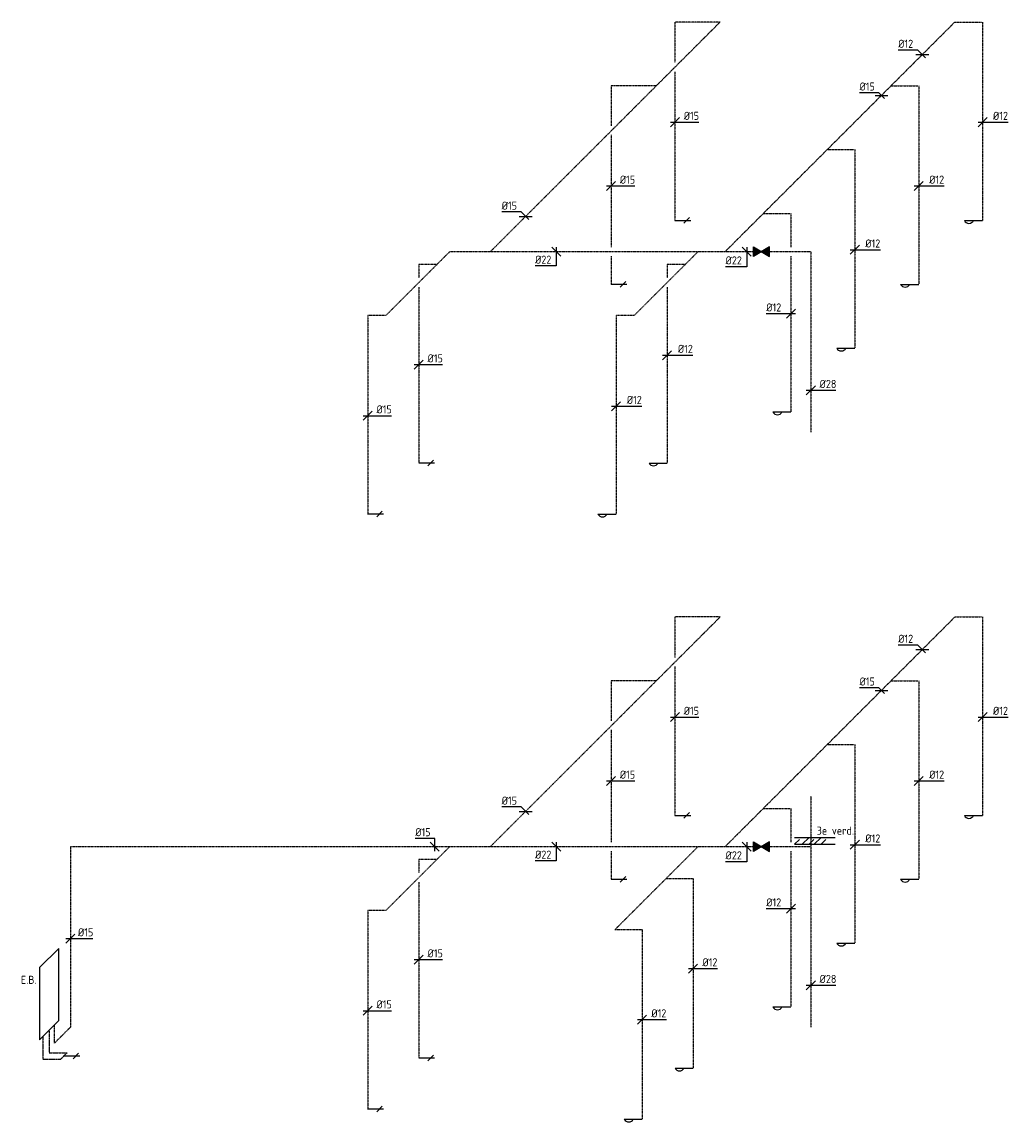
# Model space of a CAD drawing. Header units: millimetres. Extents: x 437 to 48624, y 626 to 41294.
# Tile 9 of 9: x 37649 to 48624, y 29105 to 41294. Entities that reach past the tile are written whole.
import ezdxf
from ezdxf.enums import TextEntityAlignment as Align

# ---------------------------------------------------------------- set-up
doc = ezdxf.new("R2010")
doc.units = ezdxf.units.MM
doc.header["$MEASUREMENT"] = 0
doc.linetypes.add('2322109', pattern=[10, 5, -2, 1, -2])
doc.linetypes.add('2322110', pattern=[10, 5, -1, 1, -1, 1, -1])
for name, color, linetype in [('WL531---', 5, '2322109'), ('WL532---', 1, '2322110'), ('WL561---', 4, 'Continuous'), ('WM531---', 1, 'Continuous'), ('WT561---', 7, 'Continuous')]:
    doc.layers.add(name, color=color, linetype=linetype)
doc.styles.add('BURO-018', font='BUROFONT', dxfattribs={"height": 1.8})
doc.styles.add('STABICAD-018', font='ISOCP.SHX', dxfattribs={"height": 1.8})

# ---------------------------------------------------------------- blocks, each defined once
blk = doc.blocks.new('PI_SYM115')
at = {"color": 0, "linetype": 'Continuous'}
for p, q in [((-2.5, 1.5), (2.5, -1.5)), ((-2.5, -1.5), (-2.5, 1.5)), ((2.5, 1.5), (-2.5, -1.5)), ((2.5, -1.5), (2.5, 1.5))]:
    blk.add_line(p, q, dxfattribs=at)
at = {"color": 0, "linetype": 'Continuous', "style": 'BURO-018'}
blk.add_attdef('PRODUCTCODE', text='', height=1.8, dxfattribs=at).set_placement((0, 0), align=Align.MIDDLE)
blk = doc.blocks.new('*U58')
at = {"color": 0, "linetype": 'Continuous'}
for p, q in [((-50, -50), (50, 50)), ((-50, 0), (47, 0)), ((47, 0), (277, 0))]:
    blk.add_line(p, q, dxfattribs=at)
at = {"color": 0, "linetype": 'Continuous', "style": 'STABICAD-018'}
blk.add_text('%%c28', height=90, dxfattribs=at).set_placement((97, 25))
at = {"layer": 'WL561---', "color": 2, "style": 'STABICAD-018'}
blk.add_attdef('CODE', (68426, -807), '', height=1.2, dxfattribs=at)
blk = doc.blocks.new('*U61')
at = {"color": 0, "linetype": 'Continuous'}
for p, q in [((-50, -50), (50, 50)), ((-50, 0), (66, 0)), ((66, 0), (283, 0))]:
    blk.add_line(p, q, dxfattribs=at)
at = {"color": 0, "linetype": 'Continuous', "style": 'STABICAD-018'}
blk.add_text('%%c12', height=90, dxfattribs=at).set_placement((116, 25))
at = {"layer": 'WL561---', "color": 2, "style": 'STABICAD-018'}
blk.add_attdef('CODE', (68914, 749), '', height=1.2, dxfattribs=at)
blk = doc.blocks.new('*U59')
at = {"color": 0, "linetype": 'Continuous'}
for p, q in [((-50, -50), (50, 50)), ((-50, 0), (66, 0)), ((66, 0), (283, 0))]:
    blk.add_line(p, q, dxfattribs=at)
at = {"color": 0, "linetype": 'Continuous', "style": 'STABICAD-018'}
blk.add_text('%%c12', height=90, dxfattribs=at).set_placement((116, 25))
at = {"layer": 'WL561---', "color": 2, "style": 'STABICAD-018'}
blk.add_attdef('CODE', (70328, 2163), '', height=1.2, dxfattribs=at)
blk = doc.blocks.new('*U60')
at = {"color": 0, "linetype": 'Continuous'}
for p, q in [((-56, 0), (-274, 0)), ((50, 0), (-56, 0)), ((-50, -50), (50, 50))]:
    blk.add_line(p, q, dxfattribs=at)
at = {"color": 0, "linetype": 'Continuous', "style": 'STABICAD-018'}
blk.add_text('%%c12', height=90, dxfattribs=at).set_placement((-274, 25))
at = {"layer": 'WL561---', "color": 2, "style": 'STABICAD-018'}
blk.add_attdef('CODE', (68207, 40), '', height=1.2, dxfattribs=at)
blk = doc.blocks.new('*U62')
at = {"color": 0, "linetype": 'Continuous'}
for p, q in [((-28, 28), (-243, 28)), ((-71, 0), (71, 0)), ((35, -35), (-28, 28))]:
    blk.add_line(p, q, dxfattribs=at)
at = {"color": 0, "linetype": 'Continuous', "style": 'STABICAD-018'}
blk.add_text('%%c15', height=90, dxfattribs=at).set_placement((-243, 53))
at = {"layer": 'WL561---', "color": 2, "style": 'STABICAD-018'}
blk.add_attdef('CODE', (69209, 2460), '', height=1.2, dxfattribs=at)
blk = doc.blocks.new('*U63')
at = {"color": 0, "linetype": 'Continuous'}
for p, q in [((-49, 49), (-267, 49)), ((-71, 0), (71, 0)), ((35, -35), (-49, 49))]:
    blk.add_line(p, q, dxfattribs=at)
at = {"color": 0, "linetype": 'Continuous', "style": 'STABICAD-018'}
blk.add_text('%%c12', height=90, dxfattribs=at).set_placement((-267, 74))
at = {"layer": 'WL561---', "color": 2, "style": 'STABICAD-018'}
blk.add_attdef('CODE', (69661, 2913), '', height=1.2, dxfattribs=at)
blk = doc.blocks.new('*U64')
at = {"color": 0, "linetype": 'Continuous'}
for p, q in [((50, -50), (-50, 50)), ((0, 50), (0, -166)), ((0, -166), (-235, -166))]:
    blk.add_line(p, q, dxfattribs=at)
at = {"color": 0, "linetype": 'Continuous', "style": 'STABICAD-018'}
blk.add_text('%%c22', height=90, dxfattribs=at).set_placement((-235, -141))
at = {"layer": 'WL561---', "color": 2, "style": 'STABICAD-018'}
blk.add_attdef('CODE', (67717, 728), '', height=1.2, dxfattribs=at)
blk = doc.blocks.new('*U65')
at = {"color": 0, "linetype": 'Continuous'}
for p, q in [((50, -50), (-50, 50)), ((0, 50), (0, -158)), ((0, -158), (-235, -158))]:
    blk.add_line(p, q, dxfattribs=at)
at = {"color": 0, "linetype": 'Continuous', "style": 'STABICAD-018'}
blk.add_text('%%c22', height=90, dxfattribs=at).set_placement((-235, -133))
at = {"layer": 'WL561---', "color": 2, "style": 'STABICAD-018'}
blk.add_attdef('CODE', (65607, 728), '', height=1.2, dxfattribs=at)
blk = doc.blocks.new('*U67')
at = {"color": 0, "linetype": 'Continuous'}
for p, q in [((-49, 49), (-265, 49)), ((-71, 0), (71, 0)), ((35, -35), (-49, 49))]:
    blk.add_line(p, q, dxfattribs=at)
at = {"color": 0, "linetype": 'Continuous', "style": 'STABICAD-018'}
blk.add_text('%%c15', height=90, dxfattribs=at).set_placement((-265, 74))
at = {"layer": 'WL561---', "color": 2, "style": 'STABICAD-018'}
blk.add_attdef('CODE', (65267, 1119), '', height=1.2, dxfattribs=at)
blk = doc.blocks.new('*U66')
at = {"color": 0, "linetype": 'Continuous'}
for p, q in [((-50, -50), (50, 50)), ((-50, 0), (47, 0)), ((47, 0), (263, 0))]:
    blk.add_line(p, q, dxfattribs=at)
at = {"color": 0, "linetype": 'Continuous', "style": 'STABICAD-018'}
blk.add_text('%%c15', height=90, dxfattribs=at).set_placement((97, 25))
at = {"layer": 'WL561---', "color": 2, "style": 'STABICAD-018'}
blk.add_attdef('CODE', (66215, 1456), '', height=1.2, dxfattribs=at)
blk = doc.blocks.new('*U69')
at = {"color": 0, "linetype": 'Continuous'}
for p, q in [((-50, -50), (50, 50)), ((-50, 0), (47, 0)), ((47, 0), (277, 0))]:
    blk.add_line(p, q, dxfattribs=at)
at = {"color": 0, "linetype": 'Continuous', "style": 'STABICAD-018'}
blk.add_text('%%c28', height=90, dxfattribs=at).set_placement((97, 25))
at = {"layer": 'WL561---', "color": 2, "style": 'STABICAD-018'}
blk.add_attdef('CODE', (68426, -7400), '', height=1.2, dxfattribs=at)
blk = doc.blocks.new('*U68')
at = {"color": 0, "linetype": 'Continuous'}
for p, q in [((-28, 28), (-243, 28)), ((-71, 0), (71, 0)), ((35, -35), (-28, 28))]:
    blk.add_line(p, q, dxfattribs=at)
at = {"color": 0, "linetype": 'Continuous', "style": 'STABICAD-018'}
blk.add_text('%%c15', height=90, dxfattribs=at).set_placement((-243, 53))
at = {"layer": 'WL561---', "color": 2, "style": 'STABICAD-018'}
blk.add_attdef('CODE', (69209, -4132), '', height=1.2, dxfattribs=at)
blk = doc.blocks.new('*U70')
at = {"color": 0, "linetype": 'Continuous'}
for p, q in [((-49, 49), (-267, 49)), ((-71, 0), (71, 0)), ((35, -35), (-49, 49))]:
    blk.add_line(p, q, dxfattribs=at)
at = {"color": 0, "linetype": 'Continuous', "style": 'STABICAD-018'}
blk.add_text('%%c12', height=90, dxfattribs=at).set_placement((-267, 74))
at = {"layer": 'WL561---', "color": 2, "style": 'STABICAD-018'}
blk.add_attdef('CODE', (69661, -3680), '', height=1.2, dxfattribs=at)
blk = doc.blocks.new('*U76')
at = {"color": 0, "linetype": 'Continuous'}
for p, q in [((50, -50), (-50, 50)), ((0, 50), (0, -166)), ((0, -166), (-235, -166))]:
    blk.add_line(p, q, dxfattribs=at)
at = {"color": 0, "linetype": 'Continuous', "style": 'STABICAD-018'}
blk.add_text('%%c22', height=90, dxfattribs=at).set_placement((-235, -141))
at = {"layer": 'WL561---', "color": 2, "style": 'STABICAD-018'}
blk.add_attdef('CODE', (67717, -5865), '', height=1.2, dxfattribs=at)
blk = doc.blocks.new('*U75')
at = {"color": 0, "linetype": 'Continuous'}
for p, q in [((50, -50), (-50, 50)), ((0, 50), (0, -158)), ((0, -158), (-235, -158))]:
    blk.add_line(p, q, dxfattribs=at)
at = {"color": 0, "linetype": 'Continuous', "style": 'STABICAD-018'}
blk.add_text('%%c22', height=90, dxfattribs=at).set_placement((-235, -133))
at = {"layer": 'WL561---', "color": 2, "style": 'STABICAD-018'}
blk.add_attdef('CODE', (65607, -5865), '', height=1.2, dxfattribs=at)
blk = doc.blocks.new('*U71')
at = {"color": 0, "linetype": 'Continuous'}
for p, q in [((-49, 49), (-265, 49)), ((-71, 0), (71, 0)), ((35, -35), (-49, 49))]:
    blk.add_line(p, q, dxfattribs=at)
at = {"color": 0, "linetype": 'Continuous', "style": 'STABICAD-018'}
blk.add_text('%%c15', height=90, dxfattribs=at).set_placement((-265, 74))
at = {"layer": 'WL561---', "color": 2, "style": 'STABICAD-018'}
blk.add_attdef('CODE', (65267, -5474), '', height=1.2, dxfattribs=at)
blk = doc.blocks.new('*U72')
at = {"color": 0, "linetype": 'Continuous'}
for p, q in [((0, 91), (-216, 91)), ((50, -50), (-50, 50)), ((0, -50), (0, 91))]:
    blk.add_line(p, q, dxfattribs=at)
at = {"color": 0, "linetype": 'Continuous', "style": 'STABICAD-018'}
blk.add_text('%%c15', height=90, dxfattribs=at).set_placement((-216, 116))
at = {"layer": 'WL561---', "color": 2, "style": 'STABICAD-018'}
blk.add_attdef('CODE', (64261, -5865), '', height=1.2, dxfattribs=at)
blk = doc.blocks.new('*U73')
at = {"color": 0, "linetype": 'Continuous'}
for p, q in [((-50, -50), (50, 50)), ((-50, 0), (34, 0)), ((34, 0), (250, 0))]:
    blk.add_line(p, q, dxfattribs=at)
at = {"color": 0, "linetype": 'Continuous', "style": 'STABICAD-018'}
blk.add_text('%%c15', height=90, dxfattribs=at).set_placement((84, 25))
at = {"layer": 'WL561---', "color": 2, "style": 'STABICAD-018'}
blk.add_attdef('CODE', (60226, -6883), '', height=1.2, dxfattribs=at)
blk = doc.blocks.new('*U74')
at = {"color": 0, "linetype": 'Continuous'}
for p, q in [((-50, -50), (50, 50)), ((-50, 0), (69, 0)), ((69, 0), (286, 0))]:
    blk.add_line(p, q, dxfattribs=at)
at = {"color": 0, "linetype": 'Continuous', "style": 'STABICAD-018'}
blk.add_text('%%c12', height=90, dxfattribs=at).set_placement((119, 25))
at = {"layer": 'WL561---', "color": 2, "style": 'STABICAD-018'}
blk.add_attdef('CODE', (66835, -418), '', height=1.2, dxfattribs=at)
blk = doc.blocks.new('*U77')
at = {"color": 0, "linetype": 'Continuous'}
for p, q in [((-50, -50), (50, 50)), ((-50, 0), (53, 0)), ((53, 0), (271, 0))]:
    blk.add_line(p, q, dxfattribs=at)
at = {"color": 0, "linetype": 'Continuous', "style": 'STABICAD-018'}
blk.add_text('%%c12', height=90, dxfattribs=at).set_placement((103, 25))
at = {"layer": 'WL561---', "color": 2, "style": 'STABICAD-018'}
blk.add_attdef('CODE', (67123, -7216), '', height=1.2, dxfattribs=at)

msp = doc.modelspace()

# ---------------------------------------------------------------- linework, layer by layer
for p, q in [((46205.4, 32258.7), (46655.4, 32258.7)), ((46205.4, 32183.7), (46258.3, 32236.6)), ((46205.4, 32183.7), (46655.4, 32183.7)), ((46289.7, 32183.7), (46364.7, 32258.7)), ((46367, 32183.7), (46419.8, 32236.6)), ((46422.6, 32183.7), (46497.6, 32258.7)), ((46499, 32183.7), (46551.8, 32236.6))]:
    msp.add_line(p, q)
at = {"layer": 'WL531---', "linetype": '2322109'}
for p, q in [((42834.7, 38748.6), (45380.2, 41294.2)), ((45380.2, 41294.2), (44880.2, 41294.2)), ((44880.2, 41294.2), (44880.2, 40843.7)), ((47273.1, 40587.1), (47980.2, 41294.2)), ((47980.2, 41294.2), (48280.2, 41294.2)), ((48286.4, 41294.2), (48286.4, 39094.2)), ((44880.2, 40743.7), (44880.2, 39094.2)), ((44673.1, 40587.1), (44173.1, 40587.1)), ((44173.1, 40587.1), (44173.1, 40144.6)), ((45434.7, 38748.6), (47273.1, 40587.1)), ((47273.1, 40587.1), (47573.1, 40587.1)), ((47579.3, 40587.1), (47579.3, 38387.1)), ((44173.1, 40044.6), (44173.1, 38798.6)), ((46566, 39880), (46866, 39880)), ((46872.2, 39880), (46872.2, 37680)), ((45858.9, 39172.9), (46158.9, 39172.9)), ((46165.1, 39172.9), (46165.1, 38798.6)), ((42384.7, 38748.6), (42243.2, 38607.2)), ((45751.2, 38748.6), (42384.7, 38748.6)), ((44173.1, 38698.6), (44173.1, 38387.1)), ((45134.7, 38748.6), (44427.6, 38041.5)), ((46384.7, 38748.6), (45926.2, 38748.6)), ((46165.1, 38698.6), (46165.1, 36972.9)), ((46384.7, 38748.6), (46384.7, 36748.6)), ((42243.2, 38607.2), (41677.6, 38041.5)), ((42243.2, 38607.2), (42043.2, 38607.2)), ((42043.2, 38607.2), (42043.2, 38457.2)), ((44993.2, 38607.2), (44793.2, 38607.2)), ((44793.2, 38607.2), (44793.2, 38457.2)), ((42043.2, 38357.2), (42043.2, 36407.2)), ((44793.2, 38357.2), (44793.2, 36407.2)), ((41677.6, 38041.5), (41477.6, 38041.5)), ((41477.6, 38041.5), (41477.6, 35841.5)), ((44427.6, 38041.5), (44227.6, 38041.5)), ((44227.6, 38041.5), (44227.6, 35841.5)), ((42834.7, 32155.8), (45380.2, 34701.4)), ((45380.2, 34701.4), (44880.2, 34701.4)), ((44880.2, 34701.4), (44880.2, 34250.8)), ((47273.1, 33994.3), (47980.2, 34701.4)), ((47980.2, 34701.4), (48280.2, 34701.4)), ((48286.4, 34701.4), (48286.4, 32501.4)), ((44880.2, 34150.8), (44880.2, 32501.4)), ((44673.1, 33994.3), (44173.1, 33994.3)), ((44173.1, 33994.3), (44173.1, 33551.8)), ((45434.7, 32155.8), (47273.1, 33994.3)), ((47273.1, 33994.3), (47573.1, 33994.3)), ((47579.3, 33994.3), (47579.3, 31794.3)), ((44173.1, 33451.8), (44173.1, 32205.8)), ((46566, 33287.2), (46866, 33287.2)), ((46872.2, 33287.2), (46872.2, 31087.2)), ((46384.7, 32715.7), (46384.7, 30155.8)), ((45858.9, 32580.1), (46158.9, 32580.1)), ((46165.1, 32580.1), (46165.1, 32205.8)), ((42384.7, 32155.8), (38184.7, 32155.8)), ((38184.7, 32155.8), (38184.7, 30155.8)), ((42384.7, 32155.8), (42243.2, 32014.4)), ((45751.2, 32155.8), (42384.7, 32155.8)), ((44173.1, 32105.8), (44173.1, 31794.3)), ((45134.7, 32155.8), (44215.4, 31236.6)), ((46384.7, 32155.8), (45926.2, 32155.8)), ((46165.1, 32105.8), (46165.1, 30380.1)), ((42243.2, 32014.4), (41677.6, 31448.7)), ((42243.2, 32014.4), (42043.2, 32014.4)), ((42043.2, 32014.4), (42043.2, 31864.4)), ((42043.2, 31764.4), (42043.2, 29814.4)), ((44781.1, 31802.3), (45081.1, 31802.3)), ((45081.1, 31802.3), (45081.1, 29702.3)), ((41677.6, 31448.7), (41477.6, 31448.7)), ((41477.6, 31448.7), (41477.6, 29248.7)), ((44215.4, 31236.6), (44515.4, 31236.6)), ((44515.4, 31236.6), (44515.4, 29136.6)), ((38007.9, 29979), (38007.9, 30179)), ((38184.7, 30155.8), (38007.9, 29979))]:
    msp.add_line(p, q, dxfattribs=at)
at = {"layer": 'WL532---', "linetype": '2322110'}
for p, q in [((37948.8, 30123.2), (37948.8, 29873.2)), ((37878.1, 30052.5), (37878.1, 29802.5)), ((37948.8, 29873.2), (38148.8, 29873.2)), ((38148.8, 29873.2), (38078.1, 29802.5)), ((37878.1, 29802.5), (38078.1, 29802.5))]:
    msp.add_line(p, q, dxfattribs=at)
at = {"layer": 'WL561---', "color": 2}
for p, q in [((44879.2, 39095.2), (45054.2, 39095.2)), ((45041.4, 39126.2), (44979.5, 39064.3)), ((48086.4, 39094.2), (48286.4, 39094.2)), ((48086.4, 39094.2), (48186.4, 39094.2)), ((44334.3, 38419.1), (44272.4, 38357.2)), ((44172.1, 38388.1), (44347.1, 38388.1)), ((47379.3, 38387.1), (47579.3, 38387.1)), ((47379.3, 38387.1), (47479.3, 38387.1)), ((46672.2, 37680), (46872.2, 37680)), ((46672.2, 37680), (46772.2, 37680)), ((45965.1, 36972.9), (46165.1, 36972.9)), ((45965.1, 36972.9), (46065.1, 36972.9)), ((42042.2, 36408.2), (42217.2, 36408.2)), ((42204.4, 36439.2), (42142.5, 36377.3)), ((44593.2, 36407.2), (44793.2, 36407.2)), ((44593.2, 36407.2), (44693.2, 36407.2)), ((41476.5, 35842.5), (41651.5, 35842.5)), ((41638.7, 35873.5), (41576.8, 35811.6)), ((44027.6, 35841.5), (44227.6, 35841.5)), ((44027.6, 35841.5), (44127.6, 35841.5)), ((44879.2, 32502.4), (45054.2, 32502.4)), ((45041.4, 32533.4), (44979.5, 32471.5)), ((48086.4, 32501.4), (48286.4, 32501.4)), ((48086.4, 32501.4), (48186.4, 32501.4)), ((44334.3, 31826.3), (44272.4, 31764.4)), ((44172.1, 31795.3), (44347.1, 31795.3)), ((47379.3, 31794.3), (47579.3, 31794.3)), ((47379.3, 31794.3), (47479.3, 31794.3)), ((46672.2, 31087.2), (46872.2, 31087.2)), ((46672.2, 31087.2), (46772.2, 31087.2)), ((38054.8, 31029.3), (37842.7, 30817.2)), ((38054.8, 30229.3), (38054.8, 31029.3)), ((37842.7, 30817.2), (37842.7, 30017.2)), ((45965.1, 30380.1), (46165.1, 30380.1)), ((45965.1, 30380.1), (46065.1, 30380.1)), ((37842.7, 30017.2), (38054.8, 30229.3)), ((38275.6, 29868.8), (38213.7, 29806.9)), ((38113.4, 29837.9), (38288.4, 29837.9)), ((42042.2, 29815.4), (42217.2, 29815.4)), ((42204.4, 29846.4), (42142.5, 29784.5)), ((44881.1, 29702.3), (45081.1, 29702.3)), ((44881.1, 29702.3), (44981.1, 29702.3)), ((41638.7, 29280.7), (41576.8, 29218.8)), ((41476.5, 29249.7), (41651.5, 29249.7)), ((44318.6, 29136.6), (44518.6, 29136.6)), ((44318.6, 29136.6), (44418.6, 29136.6))]:
    msp.add_line(p, q, dxfattribs=at)
for centre in [(48136.4, 39118.6), (47429.3, 38411.5), (46722.2, 37704.4), (46015.1, 36997.3), (44643.2, 36431.6), (44077.6, 35865.9), (48136.4, 32525.8), (47429.3, 31818.7), (46722.2, 31111.6), (46015.1, 30404.5), (44931.1, 29726.7), (44368.6, 29161)]:
    msp.add_arc(centre, 55.6, 206.02106, 333.97894, dxfattribs=at)
for points in [[(45751.2, 38801.1), (45838.7, 38748.6), (45751.2, 38696.1)], [(45926.2, 38801.1), (45838.7, 38748.6), (45926.2, 38696.1)], [(45751.2, 32208.3), (45838.7, 32155.8), (45751.2, 32103.3)], [(45926.2, 32208.3), (45838.7, 32155.8), (45926.2, 32103.3)]]:
    msp.add_solid(points, dxfattribs=at)

# ---------------------------------------------------------------- block references
at = {"layer": 'WL561---', "color": 2, "linetype": 'Continuous', "xscale": 35, "yscale": 35, "zscale": 35}
for p in [(45838.7, 38748.6), (45838.7, 32155.8)]:
    msp.add_blockref('PI_SYM115', p, dxfattribs=at)
at = {"layer": 'WM531---', "linetype": 'Continuous'}
for name, p in [('*U63', (47619.6, 40933.6)), ('*U62', (47167.2, 40481.2)), ('*U66', (44880.2, 40184.3)), ('*U59', (48286.4, 40184.2)), ('*U66', (44173.1, 39477.2)), ('*U59', (47579.3, 39477.1)), ('*U67', (43226, 39139.9)), ('*U61', (46872.2, 38770)), ('*U65', (43565.5, 38748.6)), ('*U64', (45675.4, 38748.6)), ('*U60', (46165.1, 38061.2)), ('*U74', (44793.2, 37602.3)), ('*U66', (42043.2, 37497.3)), ('*U58', (46384.7, 37213.3)), ('*U74', (44227.6, 37036.6)), ('*U66', (41477.6, 36931.7)), ('*U70', (47619.6, 34340.8)), ('*U68', (47167.2, 33888.4)), ('*U66', (44880.2, 33591.5)), ('*U59', (48286.4, 33591.4)), ('*U66', (44173.1, 32884.4)), ('*U59', (47579.3, 32884.3)), ('*U71', (43226, 32547.1)), ('*U72', (42219.9, 32155.8)), ('*U75', (43565.5, 32155.8)), ('*U76', (45675.4, 32155.8)), ('*U61', (46872.2, 32177.2)), ('*U60', (46165.1, 31468.4)), ('*U73', (38184.7, 31137.5)), ('*U66', (42043.2, 30904.5)), ('*U77', (45081.1, 30805)), ('*U69', (46384.7, 30620.5)), ('*U66', (41477.6, 30338.8)), ('*U77', (44515.4, 30239.3))]:
    msp.add_blockref(name, p, dxfattribs=at)

# ---------------------------------------------------------------- texts
at = {"color": 1, "style": 'STABICAD-018'}
msp.add_text('3e verd.', height=90, dxfattribs=at).set_placement((46450.2, 32288.4))
at = {"layer": 'WT561---', "color": 1, "style": 'STABICAD-018'}
msp.add_text('E.B.', height=90, dxfattribs=at).set_placement((37636.3, 30635.5))

doc.saveas('drawing.dxf')
